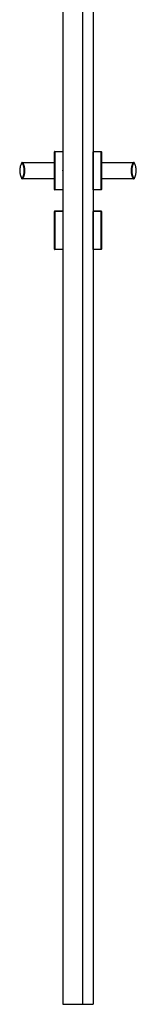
# Model space of a CAD drawing. Header units: millimetres. Extents: x 344 to 12988, y -381 to 2993.
# Tile 4 of 8: x 7493 to 7647, y 0 to 1306. Entities that reach past the tile are written whole.
import ezdxf

# ---------------------------------------------------------------- set-up
doc = ezdxf.new("R2010")
doc.units = ezdxf.units.MM
doc.layers.add('f-główna', color=7, linetype='Continuous')

msp = doc.modelspace()

# ---------------------------------------------------------------- linework, layer by layer
at = {"linetype": 'Continuous'}
for p, q in [((7538.8, 1080.5), (7538.8, 1130.5)), ((7539.3, 1130.5), (7538.8, 1130.5)), ((7539.3, 1131), (7549.8, 1131)), ((7539.3, 1131), (7539.3, 1130.5)), ((7539.3, 1130.5), (7539.3, 1080.5)), ((7549.8, 1130.5), (7539.3, 1130.5)), ((7549.8, 1131), (7549.8, 1130.5)), ((7549.8, 1130.5), (7549.8, 1080.5)), ((7589.8, 1131), (7589.8, 1130.5)), ((7589.8, 1131), (7600.3, 1131)), ((7600.3, 1130.5), (7589.8, 1130.5)), ((7589.8, 1080.5), (7589.8, 1130.5)), ((7600.3, 1131), (7600.3, 1130.5)), ((7600.3, 1080.5), (7600.3, 1130.5)), ((7600.8, 1130.5), (7600.3, 1130.5)), ((7600.8, 1130.5), (7600.8, 1080.5)), ((7496.7, 1116), (7496.3, 1115.8)), ((7496.7, 1116.5), (7496.7, 1116)), ((7496.7, 1116.5), (7538.8, 1116.5)), ((7538.8, 1116), (7496.7, 1116)), ((7600.8, 1116.5), (7643, 1116.5)), ((7643, 1116), (7600.8, 1116)), ((7643, 1116.5), (7643, 1116)), ((7643.4, 1115.8), (7643, 1116)), ((7496.7, 1095), (7496.3, 1095.2)), ((7496.7, 1095), (7496.7, 1094.5)), ((7496.7, 1095), (7538.8, 1095)), ((7538.8, 1094.5), (7496.7, 1094.5)), ((7600.8, 1095), (7643, 1095)), ((7643, 1094.5), (7600.8, 1094.5)), ((7643.4, 1095.2), (7643, 1095)), ((7643, 1094.5), (7643, 1095)), ((7539.3, 1080.5), (7538.8, 1080.5)), ((7539.3, 1080), (7539.3, 1080.5)), ((7539.3, 1080.5), (7549.8, 1080.5)), ((7549.8, 1080), (7539.3, 1080)), ((7549.8, 1080.5), (7549.8, 1080)), ((7589.8, 1080.5), (7600.3, 1080.5)), ((7589.8, 1080), (7589.8, 1080.5)), ((7600.3, 1080), (7589.8, 1080)), ((7600.8, 1080.5), (7600.3, 1080.5)), ((7600.3, 1080), (7600.3, 1080.5)), ((7538.8, 1051.5), (7539.3, 1051.5)), ((7538.8, 1001.5), (7538.8, 1051.5)), ((7539.3, 1052), (7539.3, 1051.5)), ((7539.3, 1052), (7549.8, 1052)), ((7539.3, 1051.5), (7539.3, 1001.5)), ((7549.8, 1051.5), (7539.3, 1051.5)), ((7549.8, 1052), (7549.8, 1051.5)), ((7549.8, 1051.5), (7549.8, 1001.5)), ((7589.8, 1052), (7600.3, 1052)), ((7589.8, 1052), (7589.8, 1051.5)), ((7600.3, 1051.5), (7589.8, 1051.5)), ((7589.8, 1001.5), (7589.8, 1051.5)), ((7600.3, 1052), (7600.3, 1051.5)), ((7600.3, 1051.5), (7600.8, 1051.5)), ((7600.3, 1001.5), (7600.3, 1051.5)), ((7600.8, 1051.5), (7600.8, 1001.5)), ((7538.8, 1001.5), (7539.3, 1001.5)), ((7539.3, 1001.5), (7549.8, 1001.5)), ((7539.3, 1001), (7539.3, 1001.5)), ((7549.8, 1001), (7539.3, 1001)), ((7549.8, 1001.5), (7549.8, 1001)), ((7589.8, 1001.5), (7600.3, 1001.5)), ((7589.8, 1001), (7589.8, 1001.5)), ((7600.3, 1001), (7589.8, 1001)), ((7600.3, 1001.5), (7600.8, 1001.5)), ((7600.3, 1001), (7600.3, 1001.5))]:
    msp.add_line(p, q, dxfattribs=at)
for p, q in [((7549.8, 1114.3), (7549.8, 1109.8)), ((7549.8, 1114.3), (7549.8, 1109.8)), ((7589.8, 1114.3), (7589.8, 1109.8)), ((7589.8, 1114.3), (7589.8, 1109.8)), ((7589.8, 1114.3), (7589.8, 1109.8))]:
    msp.add_line(p, q)
for points in [[(7495.7, 1116.2), (7495.5, 1115.9), (7495.3, 1115.5), (7495.1, 1115), (7494.9, 1114.6), (7494.7, 1114.2), (7494.5, 1113.8), (7494.3, 1113.4), (7494.2, 1113), (7494, 1112.5), (7493.9, 1112.1), (7493.8, 1111.7), (7493.6, 1111.3), (7493.5, 1110.8), (7493.4, 1110.4), (7493.3, 1110), (7493.2, 1109.5), (7493.2, 1109.1), (7493.1, 1108.6), (7493, 1108.2), (7493, 1107.8), (7492.9, 1107.3), (7492.9, 1106.9), (7492.9, 1106.4), (7492.9, 1106), (7492.9, 1105.5), (7492.9, 1105.1), (7492.9, 1104.6), (7492.9, 1104.2), (7492.9, 1103.7), (7493, 1103.3), (7493, 1102.8), (7493.1, 1102.4), (7493.1, 1101.9), (7493.2, 1101.5), (7493.3, 1101.1), (7493.4, 1100.6), (7493.5, 1100.2), (7493.6, 1099.8), (7493.8, 1099.3), (7493.9, 1098.9), (7494, 1098.5), (7494.2, 1098), (7494.3, 1097.6), (7494.5, 1097.2), (7494.7, 1096.8), (7494.9, 1096.4), (7495.1, 1096), (7495.3, 1095.5), (7495.5, 1095.1), (7495.7, 1094.8)], [(7496.3, 1115.8), (7496.2, 1115.8), (7496.2, 1115.8), (7496.2, 1115.8), (7496.2, 1115.8), (7496.2, 1115.8), (7496.2, 1115.8), (7496.1, 1115.8), (7496.1, 1115.8), (7496.1, 1115.8), (7496.1, 1115.8), (7496, 1115.9), (7496, 1115.9), (7496, 1115.9), (7496, 1115.9), (7496, 1115.9), (7495.9, 1115.9), (7495.9, 1115.9), (7495.9, 1115.9), (7495.9, 1115.9), (7495.9, 1116), (7495.9, 1116), (7495.9, 1116), (7495.9, 1116), (7495.8, 1116), (7495.8, 1116), (7495.8, 1116), (7495.8, 1116), (7495.8, 1116), (7495.8, 1116), (7495.8, 1116), (7495.8, 1116.1), (7495.8, 1116.1), (7495.8, 1116.1), (7495.8, 1116.1), (7495.8, 1116.1), (7495.8, 1116.1), (7495.7, 1116.1), (7495.7, 1116.1), (7495.7, 1116.2), (7495.7, 1116.2), (7495.7, 1116.2), (7495.7, 1116.2), (7495.7, 1116.2), (7495.7, 1116.2), (7495.7, 1116.2), (7495.7, 1116.2), (7495.7, 1116.2), (7495.7, 1116.2), (7495.7, 1116.2), (7495.7, 1116.2)], [(7496.1, 1116.5), (7496.1, 1116.5), (7496.1, 1116.5), (7496.1, 1116.5), (7496.2, 1116.5), (7496.2, 1116.5), (7496.2, 1116.5), (7496.2, 1116.5), (7496.2, 1116.5), (7496.2, 1116.5), (7496.2, 1116.5), (7496.2, 1116.5), (7496.2, 1116.5), (7496.2, 1116.5), (7496.2, 1116.5), (7496.2, 1116.5), (7496.3, 1116.5), (7496.3, 1116.5), (7496.3, 1116.5), (7496.3, 1116.5), (7496.3, 1116.5), (7496.3, 1116.5), (7496.3, 1116.5), (7496.3, 1116.5), (7496.3, 1116.5), (7496.3, 1116.5), (7496.3, 1116.5), (7496.4, 1116.5), (7496.4, 1116.5), (7496.4, 1116.5), (7496.4, 1116.5), (7496.4, 1116.5), (7496.4, 1116.5), (7496.4, 1116.5), (7496.4, 1116.5), (7496.5, 1116.5), (7496.5, 1116.5), (7496.5, 1116.5), (7496.5, 1116.5), (7496.5, 1116.5), (7496.5, 1116.5), (7496.6, 1116.5), (7496.6, 1116.5), (7496.6, 1116.5), (7496.6, 1116.5), (7496.6, 1116.5), (7496.6, 1116.5), (7496.7, 1116.5), (7496.7, 1116.5), (7496.7, 1116.5), (7496.7, 1116.5)], [(7496.3, 1095.2), (7496.5, 1095.6), (7496.6, 1096), (7496.8, 1096.4), (7497, 1096.8), (7497.2, 1097.2), (7497.3, 1097.6), (7497.5, 1098), (7497.6, 1098.4), (7497.8, 1098.8), (7497.9, 1099.2), (7498, 1099.6), (7498.1, 1100), (7498.2, 1100.4), (7498.3, 1100.8), (7498.4, 1101.3), (7498.5, 1101.7), (7498.6, 1102.1), (7498.6, 1102.5), (7498.7, 1102.9), (7498.7, 1103.4), (7498.8, 1103.8), (7498.8, 1104.2), (7498.8, 1104.6), (7498.8, 1105.1), (7498.8, 1105.5), (7498.8, 1105.9), (7498.8, 1106.4), (7498.8, 1106.8), (7498.8, 1107.2), (7498.7, 1107.6), (7498.7, 1108.1), (7498.6, 1108.5), (7498.6, 1108.9), (7498.5, 1109.3), (7498.4, 1109.7), (7498.3, 1110.1), (7498.2, 1110.6), (7498.1, 1111), (7498, 1111.4), (7497.9, 1111.8), (7497.8, 1112.2), (7497.6, 1112.6), (7497.5, 1113), (7497.3, 1113.4), (7497.2, 1113.8), (7497, 1114.2), (7496.8, 1114.6), (7496.6, 1115), (7496.5, 1115.4), (7496.3, 1115.8)], [(7496.7, 1116), (7496.9, 1115.6), (7497.1, 1115.2), (7497.3, 1114.8), (7497.5, 1114.4), (7497.6, 1114), (7497.8, 1113.6), (7498, 1113.2), (7498.1, 1112.8), (7498.2, 1112.4), (7498.4, 1111.9), (7498.5, 1111.5), (7498.6, 1111.1), (7498.7, 1110.7), (7498.8, 1110.3), (7498.9, 1109.8), (7499, 1109.4), (7499.1, 1109), (7499.1, 1108.5), (7499.2, 1108.1), (7499.2, 1107.7), (7499.3, 1107.2), (7499.3, 1106.8), (7499.3, 1106.4), (7499.3, 1105.9), (7499.3, 1105.5), (7499.3, 1105.1), (7499.3, 1104.6), (7499.3, 1104.2), (7499.3, 1103.7), (7499.2, 1103.3), (7499.2, 1102.9), (7499.1, 1102.4), (7499.1, 1102), (7499, 1101.6), (7498.9, 1101.2), (7498.8, 1100.7), (7498.7, 1100.3), (7498.6, 1099.9), (7498.5, 1099.5), (7498.4, 1099.1), (7498.2, 1098.6), (7498.1, 1098.2), (7498, 1097.8), (7497.8, 1097.4), (7497.6, 1097), (7497.5, 1096.6), (7497.3, 1096.2), (7497.1, 1095.8), (7496.9, 1095.4), (7496.7, 1095)], [(7643, 1095), (7642.8, 1095.4), (7642.6, 1095.8), (7642.4, 1096.2), (7642.2, 1096.6), (7642, 1097), (7641.9, 1097.4), (7641.7, 1097.8), (7641.6, 1098.2), (7641.4, 1098.6), (7641.3, 1099.1), (7641.2, 1099.5), (7641.1, 1099.9), (7641, 1100.3), (7640.9, 1100.7), (7640.8, 1101.2), (7640.7, 1101.6), (7640.6, 1102), (7640.6, 1102.5), (7640.5, 1102.9), (7640.5, 1103.3), (7640.4, 1103.8), (7640.4, 1104.2), (7640.4, 1104.6), (7640.4, 1105.1), (7640.4, 1105.5), (7640.4, 1105.9), (7640.4, 1106.4), (7640.4, 1106.8), (7640.4, 1107.3), (7640.5, 1107.7), (7640.5, 1108.1), (7640.6, 1108.6), (7640.6, 1109), (7640.7, 1109.4), (7640.8, 1109.8), (7640.9, 1110.3), (7641, 1110.7), (7641.1, 1111.1), (7641.2, 1111.5), (7641.3, 1111.9), (7641.4, 1112.4), (7641.6, 1112.8), (7641.7, 1113.2), (7641.9, 1113.6), (7642, 1114), (7642.2, 1114.4), (7642.4, 1114.8), (7642.6, 1115.2), (7642.8, 1115.6), (7643, 1116)], [(7643.4, 1115.8), (7643.2, 1115.4), (7643, 1115), (7642.9, 1114.6), (7642.7, 1114.2), (7642.5, 1113.8), (7642.4, 1113.4), (7642.2, 1113), (7642.1, 1112.6), (7641.9, 1112.2), (7641.8, 1111.8), (7641.7, 1111.4), (7641.6, 1111), (7641.5, 1110.6), (7641.4, 1110.2), (7641.3, 1109.7), (7641.2, 1109.3), (7641.1, 1108.9), (7641.1, 1108.5), (7641, 1108.1), (7641, 1107.6), (7640.9, 1107.2), (7640.9, 1106.8), (7640.9, 1106.4), (7640.9, 1105.9), (7640.9, 1105.5), (7640.9, 1105.1), (7640.9, 1104.6), (7640.9, 1104.2), (7640.9, 1103.8), (7641, 1103.4), (7641, 1102.9), (7641.1, 1102.5), (7641.1, 1102.1), (7641.2, 1101.7), (7641.3, 1101.3), (7641.4, 1100.9), (7641.5, 1100.4), (7641.6, 1100), (7641.7, 1099.6), (7641.8, 1099.2), (7641.9, 1098.8), (7642.1, 1098.4), (7642.2, 1098), (7642.3, 1097.6), (7642.5, 1097.2), (7642.7, 1096.8), (7642.9, 1096.4), (7643, 1096), (7643.2, 1095.6), (7643.4, 1095.2)], [(7643, 1116.5), (7643, 1116.5), (7643, 1116.5), (7643, 1116.5), (7643, 1116.5), (7643.1, 1116.5), (7643.1, 1116.5), (7643.1, 1116.5), (7643.1, 1116.5), (7643.1, 1116.5), (7643.1, 1116.5), (7643.2, 1116.5), (7643.2, 1116.5), (7643.2, 1116.5), (7643.2, 1116.5), (7643.2, 1116.5), (7643.2, 1116.5), (7643.3, 1116.5), (7643.3, 1116.5), (7643.3, 1116.5), (7643.3, 1116.5), (7643.3, 1116.5), (7643.3, 1116.5), (7643.3, 1116.5), (7643.3, 1116.5), (7643.3, 1116.5), (7643.3, 1116.5), (7643.4, 1116.5), (7643.4, 1116.5), (7643.4, 1116.5), (7643.4, 1116.5), (7643.4, 1116.5), (7643.4, 1116.5), (7643.4, 1116.5), (7643.4, 1116.5), (7643.4, 1116.5), (7643.4, 1116.5), (7643.5, 1116.5), (7643.5, 1116.5), (7643.5, 1116.5), (7643.5, 1116.5), (7643.5, 1116.5), (7643.5, 1116.5), (7643.5, 1116.5), (7643.5, 1116.5), (7643.5, 1116.5), (7643.5, 1116.5), (7643.5, 1116.5), (7643.5, 1116.5), (7643.6, 1116.5), (7643.6, 1116.5)], [(7644, 1116.2), (7644, 1116.2), (7644, 1116.2), (7644, 1116.2), (7644, 1116.2), (7644, 1116.2), (7644, 1116.2), (7644, 1116.2), (7644, 1116.2), (7644, 1116.2), (7644, 1116.2), (7644, 1116.2), (7643.9, 1116.1), (7643.9, 1116.1), (7643.9, 1116.1), (7643.9, 1116.1), (7643.9, 1116.1), (7643.9, 1116.1), (7643.9, 1116.1), (7643.9, 1116.1), (7643.9, 1116), (7643.9, 1116), (7643.9, 1116), (7643.9, 1116), (7643.8, 1116), (7643.8, 1116), (7643.8, 1116), (7643.8, 1116), (7643.8, 1116), (7643.8, 1116), (7643.8, 1116), (7643.8, 1115.9), (7643.8, 1115.9), (7643.8, 1115.9), (7643.7, 1115.9), (7643.7, 1115.9), (7643.7, 1115.9), (7643.7, 1115.9), (7643.7, 1115.9), (7643.6, 1115.9), (7643.6, 1115.8), (7643.6, 1115.8), (7643.6, 1115.8), (7643.6, 1115.8), (7643.5, 1115.8), (7643.5, 1115.8), (7643.5, 1115.8), (7643.5, 1115.8), (7643.5, 1115.8), (7643.4, 1115.8), (7643.4, 1115.8)], [(7644, 1094.8), (7644.2, 1095.1), (7644.4, 1095.5), (7644.6, 1096), (7644.8, 1096.4), (7645, 1096.8), (7645.2, 1097.2), (7645.3, 1097.6), (7645.5, 1098), (7645.7, 1098.5), (7645.8, 1098.9), (7645.9, 1099.3), (7646.1, 1099.7), (7646.2, 1100.2), (7646.3, 1100.6), (7646.4, 1101), (7646.5, 1101.5), (7646.5, 1101.9), (7646.6, 1102.4), (7646.7, 1102.8), (7646.7, 1103.2), (7646.8, 1103.7), (7646.8, 1104.1), (7646.8, 1104.6), (7646.8, 1105), (7646.8, 1105.5), (7646.8, 1105.9), (7646.8, 1106.4), (7646.8, 1106.8), (7646.8, 1107.3), (7646.7, 1107.7), (7646.7, 1108.2), (7646.6, 1108.6), (7646.5, 1109.1), (7646.5, 1109.5), (7646.4, 1109.9), (7646.3, 1110.4), (7646.2, 1110.8), (7646.1, 1111.2), (7645.9, 1111.7), (7645.8, 1112.1), (7645.7, 1112.5), (7645.5, 1113), (7645.3, 1113.4), (7645.2, 1113.8), (7645, 1114.2), (7644.8, 1114.6), (7644.6, 1115), (7644.4, 1115.5), (7644.2, 1115.9), (7644, 1116.2)], [(7495.7, 1094.8), (7495.7, 1094.8), (7495.7, 1094.8), (7495.7, 1094.8), (7495.7, 1094.8), (7495.7, 1094.8), (7495.7, 1094.8), (7495.7, 1094.8), (7495.7, 1094.8), (7495.7, 1094.8), (7495.7, 1094.8), (7495.7, 1094.8), (7495.7, 1094.9), (7495.7, 1094.9), (7495.8, 1094.9), (7495.8, 1094.9), (7495.8, 1094.9), (7495.8, 1094.9), (7495.8, 1094.9), (7495.8, 1094.9), (7495.8, 1095), (7495.8, 1095), (7495.8, 1095), (7495.8, 1095), (7495.8, 1095), (7495.8, 1095), (7495.8, 1095), (7495.9, 1095), (7495.9, 1095), (7495.9, 1095), (7495.9, 1095), (7495.9, 1095.1), (7495.9, 1095.1), (7495.9, 1095.1), (7495.9, 1095.1), (7496, 1095.1), (7496, 1095.1), (7496, 1095.1), (7496, 1095.1), (7496, 1095.1), (7496.1, 1095.2), (7496.1, 1095.2), (7496.1, 1095.2), (7496.1, 1095.2), (7496.2, 1095.2), (7496.2, 1095.2), (7496.2, 1095.2), (7496.2, 1095.2), (7496.2, 1095.2), (7496.2, 1095.2), (7496.3, 1095.2)], [(7496.7, 1094.5), (7496.7, 1094.5), (7496.7, 1094.5), (7496.7, 1094.5), (7496.6, 1094.5), (7496.6, 1094.5), (7496.6, 1094.5), (7496.6, 1094.5), (7496.6, 1094.5), (7496.6, 1094.5), (7496.5, 1094.5), (7496.5, 1094.5), (7496.5, 1094.5), (7496.5, 1094.5), (7496.5, 1094.5), (7496.5, 1094.5), (7496.4, 1094.5), (7496.4, 1094.5), (7496.4, 1094.5), (7496.4, 1094.5), (7496.4, 1094.5), (7496.4, 1094.5), (7496.4, 1094.5), (7496.4, 1094.5), (7496.3, 1094.5), (7496.3, 1094.5), (7496.3, 1094.5), (7496.3, 1094.5), (7496.3, 1094.5), (7496.3, 1094.5), (7496.3, 1094.5), (7496.3, 1094.5), (7496.3, 1094.5), (7496.3, 1094.5), (7496.3, 1094.5), (7496.2, 1094.5), (7496.2, 1094.5), (7496.2, 1094.5), (7496.2, 1094.5), (7496.2, 1094.5), (7496.2, 1094.5), (7496.2, 1094.5), (7496.2, 1094.5), (7496.2, 1094.5), (7496.2, 1094.5), (7496.2, 1094.5), (7496.2, 1094.5), (7496.1, 1094.5), (7496.1, 1094.5), (7496.1, 1094.5), (7496.1, 1094.5)], [(7643.6, 1094.5), (7643.6, 1094.5), (7643.5, 1094.5), (7643.5, 1094.5), (7643.5, 1094.5), (7643.5, 1094.5), (7643.5, 1094.5), (7643.5, 1094.5), (7643.5, 1094.5), (7643.5, 1094.5), (7643.5, 1094.5), (7643.5, 1094.5), (7643.5, 1094.5), (7643.5, 1094.5), (7643.4, 1094.5), (7643.4, 1094.5), (7643.4, 1094.5), (7643.4, 1094.5), (7643.4, 1094.5), (7643.4, 1094.5), (7643.4, 1094.5), (7643.4, 1094.5), (7643.4, 1094.5), (7643.4, 1094.5), (7643.3, 1094.5), (7643.3, 1094.5), (7643.3, 1094.5), (7643.3, 1094.5), (7643.3, 1094.5), (7643.3, 1094.5), (7643.3, 1094.5), (7643.3, 1094.5), (7643.3, 1094.5), (7643.3, 1094.5), (7643.2, 1094.5), (7643.2, 1094.5), (7643.2, 1094.5), (7643.2, 1094.5), (7643.2, 1094.5), (7643.2, 1094.5), (7643.1, 1094.5), (7643.1, 1094.5), (7643.1, 1094.5), (7643.1, 1094.5), (7643.1, 1094.5), (7643.1, 1094.5), (7643, 1094.5), (7643, 1094.5), (7643, 1094.5), (7643, 1094.5), (7643, 1094.5)], [(7643.4, 1095.2), (7643.4, 1095.2), (7643.5, 1095.2), (7643.5, 1095.2), (7643.5, 1095.2), (7643.5, 1095.2), (7643.5, 1095.2), (7643.6, 1095.2), (7643.6, 1095.2), (7643.6, 1095.2), (7643.6, 1095.2), (7643.6, 1095.1), (7643.7, 1095.1), (7643.7, 1095.1), (7643.7, 1095.1), (7643.7, 1095.1), (7643.7, 1095.1), (7643.8, 1095.1), (7643.8, 1095.1), (7643.8, 1095.1), (7643.8, 1095), (7643.8, 1095), (7643.8, 1095), (7643.8, 1095), (7643.8, 1095), (7643.8, 1095), (7643.8, 1095), (7643.9, 1095), (7643.9, 1095), (7643.9, 1095), (7643.9, 1095), (7643.9, 1094.9), (7643.9, 1094.9), (7643.9, 1094.9), (7643.9, 1094.9), (7643.9, 1094.9), (7643.9, 1094.9), (7643.9, 1094.9), (7643.9, 1094.9), (7644, 1094.8), (7644, 1094.8), (7644, 1094.8), (7644, 1094.8), (7644, 1094.8), (7644, 1094.8), (7644, 1094.8), (7644, 1094.8), (7644, 1094.8), (7644, 1094.8), (7644, 1094.8), (7644, 1094.8)]]:
    msp.add_lwpolyline(points, dxfattribs=at)
for centre, start, end in [((7539.3, 1130.5), 90, 180), ((7600.3, 1130.5), 0, 90), ((7539.3, 1080.5), 180, 270), ((7600.3, 1080.5), 270, 0), ((7539.3, 1051.5), 90, 180), ((7600.3, 1051.5), 0, 90), ((7539.3, 1001.5), 180, 270), ((7600.3, 1001.5), 270, 0)]:
    msp.add_arc(centre, 0.5, start, end, dxfattribs=at)
for centre, major_axis, ratio, start_param, end_param in [((7496.1, 1116), (0, -0.5), 0.999999, 3.141593, 4.195184), ((7496.7, 1116), (0, 0.5), 0.999994, 0, 2.062579), ((7643, 1116), (0, 0.5), 0.999994, 4.220607, 6.283185), ((7643.6, 1116), (0, 0.5), 0.999999, 5.229594, 6.283185), ((7496.1, 1095), (0, -0.5), 0.999999, 5.229594, 6.283185), ((7496.7, 1095), (0, 0.5), 0.999994, 1.079014, 3.141593), ((7643, 1095), (0, 0.5), 0.999994, 3.141593, 5.204171), ((7643.6, 1095), (0, 0.5), 0.999999, 3.141593, 4.195184)]:
    msp.add_ellipse(centre, major_axis=major_axis, ratio=ratio, start_param=start_param, end_param=end_param, dxfattribs=at)
for p in [(7549.8, 1105.5), (7589.8, 1105.5)]:
    msp.add_point(p, dxfattribs=at)
at = {"layer": 'f-główna'}
for p, q in [((7575.8, 2030), (7575.8, 0)), ((7589.8, 2030), (7589.8, 0)), ((7549.8, 2017), (7549.8, 0)), ((7549.8, 0), (7589.8, 0))]:
    msp.add_line(p, q, dxfattribs=at)

doc.saveas('drawing.dxf')
